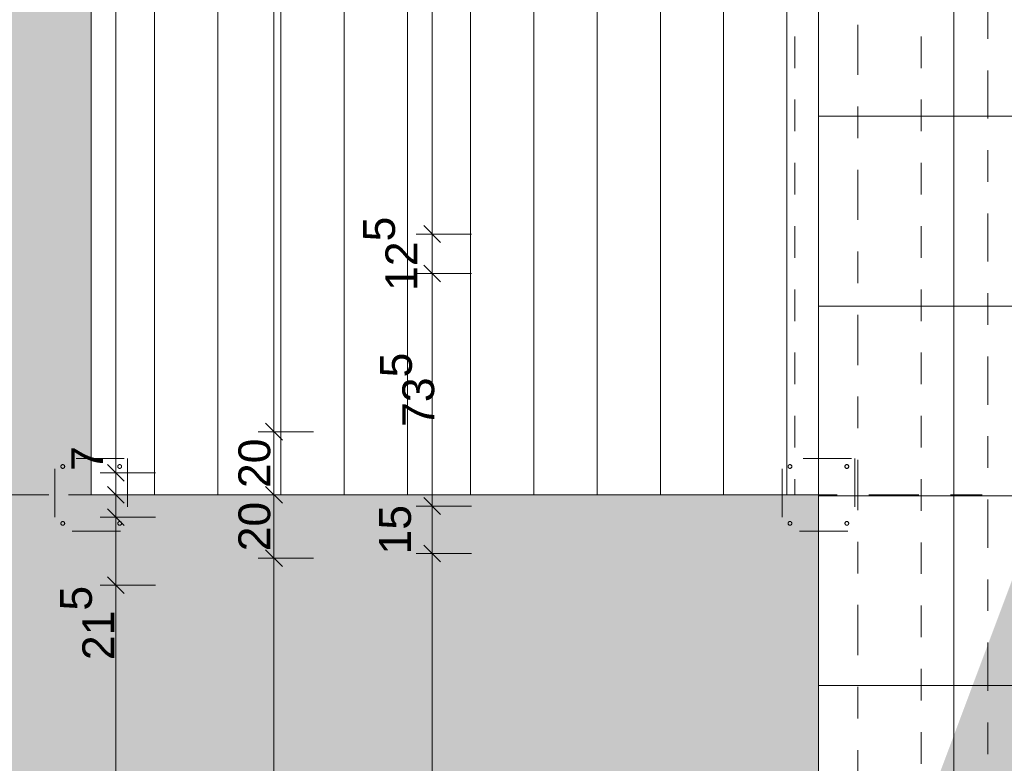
# Model space of a CAD drawing. Header units: metres. Extents: x -180 to 4, y -50 to 6.
# Tile 245 of 256: x -102.07 to -98.96, y -9.55 to -7.19. Entities that reach past the tile are written whole.
import ezdxf

# ---------------------------------------------------------------- set-up
doc = ezdxf.new("R2010")
doc.units = ezdxf.units.M
doc.header["$LTSCALE"] = 0.05
doc.header["$PDMODE"] = 1
doc.header["$PDSIZE"] = -2
for name, pattern in [('ISO-02 Strichlinie', [3.81, 3.048, -0.762]), ('ISO-10 Strichpunktlinie', [4.699, 3.048, -0.762, 0.127, -0.762]), ('Linienart-20', [2.116531, 1.058062, -1.058469]), ('Linienart-53', [5.291531, 3.175, -1.058062, 0.352704, -0.705764])]:
    doc.linetypes.add(name, pattern=pattern)
doc.layers.get('0').update_dxf_attribs({"lineweight": 25})
for name, color, linetype, lineweight, true_color in [('30 -35 Decken- 1 Konstruktion-Träger- Stahlbeton', 7, 'Continuous', 13, 0x33aa00), ('70 -72 Beschriftung- 1 Beschriftung allgemein', 7, 'Continuous', 9, 0xff6633), ('70 -72 Beschriftung- 7 Detailverweise Linie', 7, 'Continuous', 9, 0x00dd00), ('70 -76 Bemaßung- 2 Allgemein', 7, 'Continuous', 5, 0x6666cc)]:
    doc.layers.add(name, color=color, linetype=linetype, lineweight=lineweight, true_color=true_color)
for name, color, linetype, lineweight in [('60- 61 allgemeine Ausstattung- 4 Terrassen', 7, 'Continuous', 9), ('70 -71 Achsen- 1 Gebäudeachsen', 7, 'Linienart-53', 18), ('70 -72 Beschriftung-14 Schatten', 7, 'Continuous', 5), ('Keine', 7, 'Continuous', 9)]:
    doc.layers.add(name, color=color, linetype=linetype, lineweight=lineweight)
doc.styles.add('Arial', font='arial.ttf')
doc.dimstyles.new('k+k 1_50', dxfattribs={"dimtxt": 0.100689, "dimasz": 0.05302, "dimexe": 0.05, "dimexo": 0.15, "dimgap": 0.01, "dimtad": 1, "dimdec": 3, "dimtxsty": 'Arial', "dimblk": 'VW_SLASH', "dimblk1": 'VW_SLASH', "dimblk2": 'VW_SLASH', "dimcen": 0, "dimdle": 0.05, "dimadec": 3, "dimazin": 0, "dimtfac": 0.75, "dimtdec": 3, "dimtix": 1, "dimtmove": 0, "dimatfit": 0, "dimldrblk": 'VW_SLASH-1', "dimfxl": 0.125, "dimfxlon": 1, "dimfrac": 2, "dimtolj": 1, "dimarcsym": 0})

# ---------------------------------------------------------------- blocks, each defined once
blk = doc.blocks.new('Gruppe-4412')
at = {"layer": '30 -35 Decken- 1 Konstruktion-Träger- Stahlbeton', "color": 7, "linetype": 'Linienart-20', "lineweight": 13, "transparency": 33554687}
for p, q in [((-99.621, -0.647), (-99.621, -11.497)), ((-99.221, -0.647), (-99.221, -11.497))]:
    blk.add_line(p, q, dxfattribs=at)
at = {"layer": '30 -35 Decken- 1 Konstruktion-Träger- Stahlbeton', "color": 0, "flags": 1}
for tag in ['IFC_UUID', 'instanceID']:
    blk.add_attdef(tag, (-99.621, -11.497), '', height=0.00018, dxfattribs=at)
blk = doc.blocks.new('_03-OG3_Tragwerk (2D)')
at = {"layer": '30 -35 Decken- 1 Konstruktion-Träger- Stahlbeton'}
blk.add_blockref('Gruppe-4412', (0, 0), dxfattribs=at)
blk = doc.blocks.new('Gruppe-8875')
at = {"layer": 'Keine', "color": 7, "linetype": 'ISO-02 Strichlinie', "lineweight": 9, "transparency": 33554687, "flags": 128}
for points in [[(-99.431, -8.582), (-99.431, -8.812), (-99.661, -8.812), (-99.661, -8.582)], [(-99.636, -8.613), (-99.6366, -8.613), (-99.6372, -8.6129), (-99.6377, -8.6128), (-99.6383, -8.6126), (-99.6388, -8.6123), (-99.6393, -8.612), (-99.6398, -8.6117), (-99.6402, -8.6113), (-99.6406, -8.6108), (-99.641, -8.6104), (-99.6413, -8.6099), (-99.6415, -8.6093), (-99.6417, -8.6088), (-99.6419, -8.6082), (-99.642, -8.6076), (-99.642, -8.607), (-99.642, -8.6065), (-99.6419, -8.6059), (-99.6417, -8.6053), (-99.6415, -8.6047), (-99.6413, -8.6042), (-99.641, -8.6037), (-99.6406, -8.6032), (-99.6402, -8.6028), (-99.6398, -8.6024), (-99.6393, -8.6021), (-99.6388, -8.6018), (-99.6383, -8.6015), (-99.6377, -8.6013), (-99.6372, -8.6012), (-99.6366, -8.6011), (-99.636, -8.601), (-99.6354, -8.6011), (-99.6348, -8.6012), (-99.6343, -8.6013), (-99.6337, -8.6015), (-99.6332, -8.6018), (-99.6327, -8.6021), (-99.6322, -8.6024), (-99.6318, -8.6028), (-99.6314, -8.6032), (-99.631, -8.6037), (-99.6307, -8.6042), (-99.6305, -8.6047), (-99.6303, -8.6053), (-99.6301, -8.6059), (-99.63, -8.6065), (-99.63, -8.607), (-99.63, -8.6076), (-99.6301, -8.6082), (-99.6303, -8.6088), (-99.6305, -8.6093), (-99.6307, -8.6099), (-99.631, -8.6104), (-99.6314, -8.6108), (-99.6318, -8.6113), (-99.6322, -8.6117), (-99.6327, -8.612), (-99.6332, -8.6123), (-99.6337, -8.6126), (-99.6343, -8.6128), (-99.6348, -8.6129), (-99.6354, -8.613)], [(-99.456, -8.613), (-99.4566, -8.613), (-99.4572, -8.6129), (-99.4577, -8.6128), (-99.4583, -8.6126), (-99.4588, -8.6123), (-99.4593, -8.612), (-99.4598, -8.6117), (-99.4602, -8.6113), (-99.4606, -8.6108), (-99.461, -8.6104), (-99.4613, -8.6099), (-99.4615, -8.6093), (-99.4617, -8.6088), (-99.4619, -8.6082), (-99.462, -8.6076), (-99.462, -8.607), (-99.462, -8.6065), (-99.4619, -8.6059), (-99.4617, -8.6053), (-99.4615, -8.6047), (-99.4613, -8.6042), (-99.461, -8.6037), (-99.4606, -8.6032), (-99.4602, -8.6028), (-99.4598, -8.6024), (-99.4593, -8.6021), (-99.4588, -8.6018), (-99.4583, -8.6015), (-99.4577, -8.6013), (-99.4572, -8.6012), (-99.4566, -8.6011), (-99.456, -8.601), (-99.4554, -8.6011), (-99.4548, -8.6012), (-99.4543, -8.6013), (-99.4537, -8.6015), (-99.4532, -8.6018), (-99.4527, -8.6021), (-99.4522, -8.6024), (-99.4518, -8.6028), (-99.4514, -8.6032), (-99.451, -8.6037), (-99.4507, -8.6042), (-99.4505, -8.6047), (-99.4503, -8.6053), (-99.4501, -8.6059), (-99.45, -8.6065), (-99.45, -8.607), (-99.45, -8.6076), (-99.4501, -8.6082), (-99.4503, -8.6088), (-99.4505, -8.6093), (-99.4507, -8.6099), (-99.451, -8.6104), (-99.4514, -8.6108), (-99.4518, -8.6113), (-99.4522, -8.6117), (-99.4527, -8.612), (-99.4532, -8.6123), (-99.4537, -8.6126), (-99.4543, -8.6128), (-99.4548, -8.6129), (-99.4554, -8.613)], [(-99.636, -8.793), (-99.6366, -8.793), (-99.6372, -8.7929), (-99.6377, -8.7928), (-99.6383, -8.7926), (-99.6388, -8.7923), (-99.6393, -8.792), (-99.6398, -8.7917), (-99.6402, -8.7913), (-99.6406, -8.7908), (-99.641, -8.7904), (-99.6413, -8.7899), (-99.6415, -8.7893), (-99.6417, -8.7888), (-99.6419, -8.7882), (-99.642, -8.7876), (-99.642, -8.787), (-99.642, -8.7865), (-99.6419, -8.7859), (-99.6417, -8.7853), (-99.6415, -8.7847), (-99.6413, -8.7842), (-99.641, -8.7837), (-99.6406, -8.7832), (-99.6402, -8.7828), (-99.6398, -8.7824), (-99.6393, -8.7821), (-99.6388, -8.7818), (-99.6383, -8.7815), (-99.6377, -8.7813), (-99.6372, -8.7812), (-99.6366, -8.7811), (-99.636, -8.781), (-99.6354, -8.7811), (-99.6348, -8.7812), (-99.6343, -8.7813), (-99.6337, -8.7815), (-99.6332, -8.7818), (-99.6327, -8.7821), (-99.6322, -8.7824), (-99.6318, -8.7828), (-99.6314, -8.7832), (-99.631, -8.7837), (-99.6307, -8.7842), (-99.6305, -8.7847), (-99.6303, -8.7853), (-99.6301, -8.7859), (-99.63, -8.7865), (-99.63, -8.787), (-99.63, -8.7876), (-99.6301, -8.7882), (-99.6303, -8.7888), (-99.6305, -8.7893), (-99.6307, -8.7899), (-99.631, -8.7904), (-99.6314, -8.7908), (-99.6318, -8.7913), (-99.6322, -8.7917), (-99.6327, -8.792), (-99.6332, -8.7923), (-99.6337, -8.7926), (-99.6343, -8.7928), (-99.6348, -8.7929), (-99.6354, -8.793)], [(-99.456, -8.793), (-99.4566, -8.793), (-99.4572, -8.7929), (-99.4577, -8.7928), (-99.4583, -8.7926), (-99.4588, -8.7923), (-99.4593, -8.792), (-99.4598, -8.7917), (-99.4602, -8.7913), (-99.4606, -8.7908), (-99.461, -8.7904), (-99.4613, -8.7899), (-99.4615, -8.7893), (-99.4617, -8.7888), (-99.4619, -8.7882), (-99.462, -8.7876), (-99.462, -8.787), (-99.462, -8.7865), (-99.4619, -8.7859), (-99.4617, -8.7853), (-99.4615, -8.7847), (-99.4613, -8.7842), (-99.461, -8.7837), (-99.4606, -8.7832), (-99.4602, -8.7828), (-99.4598, -8.7824), (-99.4593, -8.7821), (-99.4588, -8.7818), (-99.4583, -8.7815), (-99.4577, -8.7813), (-99.4572, -8.7812), (-99.4566, -8.7811), (-99.456, -8.781), (-99.4554, -8.7811), (-99.4548, -8.7812), (-99.4543, -8.7813), (-99.4537, -8.7815), (-99.4532, -8.7818), (-99.4527, -8.7821), (-99.4522, -8.7824), (-99.4518, -8.7828), (-99.4514, -8.7832), (-99.451, -8.7837), (-99.4507, -8.7842), (-99.4505, -8.7847), (-99.4503, -8.7853), (-99.4501, -8.7859), (-99.45, -8.7865), (-99.45, -8.787), (-99.45, -8.7876), (-99.4501, -8.7882), (-99.4503, -8.7888), (-99.4505, -8.7893), (-99.4507, -8.7899), (-99.451, -8.7904), (-99.4514, -8.7908), (-99.4518, -8.7913), (-99.4522, -8.7917), (-99.4527, -8.792), (-99.4532, -8.7923), (-99.4537, -8.7926), (-99.4543, -8.7928), (-99.4548, -8.7929), (-99.4554, -8.793)]]:
    blk.add_lwpolyline(points, close=True, dxfattribs=at)
blk = doc.blocks.new('Gruppe-8876')
at = {"layer": 'Keine', "color": 7, "linetype": 'ISO-02 Strichlinie', "lineweight": 9, "transparency": 33554687, "flags": 128}
for points in [[(-101.731, -8.582), (-101.731, -8.812), (-101.961, -8.812), (-101.961, -8.582)], [(-101.936, -8.613), (-101.9366, -8.613), (-101.9372, -8.6129), (-101.9377, -8.6128), (-101.9383, -8.6126), (-101.9388, -8.6123), (-101.9393, -8.612), (-101.9398, -8.6117), (-101.9402, -8.6113), (-101.9406, -8.6108), (-101.941, -8.6104), (-101.9413, -8.6099), (-101.9415, -8.6093), (-101.9417, -8.6088), (-101.9419, -8.6082), (-101.942, -8.6076), (-101.942, -8.607), (-101.942, -8.6065), (-101.9419, -8.6059), (-101.9417, -8.6053), (-101.9415, -8.6047), (-101.9413, -8.6042), (-101.941, -8.6037), (-101.9406, -8.6032), (-101.9402, -8.6028), (-101.9398, -8.6024), (-101.9393, -8.6021), (-101.9388, -8.6018), (-101.9383, -8.6015), (-101.9377, -8.6013), (-101.9372, -8.6012), (-101.9366, -8.6011), (-101.936, -8.601), (-101.9354, -8.6011), (-101.9348, -8.6012), (-101.9343, -8.6013), (-101.9337, -8.6015), (-101.9332, -8.6018), (-101.9327, -8.6021), (-101.9322, -8.6024), (-101.9318, -8.6028), (-101.9314, -8.6032), (-101.931, -8.6037), (-101.9307, -8.6042), (-101.9305, -8.6047), (-101.9303, -8.6053), (-101.9301, -8.6059), (-101.93, -8.6065), (-101.93, -8.607), (-101.93, -8.6076), (-101.9301, -8.6082), (-101.9303, -8.6088), (-101.9305, -8.6093), (-101.9307, -8.6099), (-101.931, -8.6104), (-101.9314, -8.6108), (-101.9318, -8.6113), (-101.9322, -8.6117), (-101.9327, -8.612), (-101.9332, -8.6123), (-101.9337, -8.6126), (-101.9343, -8.6128), (-101.9348, -8.6129), (-101.9354, -8.613)], [(-101.756, -8.613), (-101.7566, -8.613), (-101.7572, -8.6129), (-101.7577, -8.6128), (-101.7583, -8.6126), (-101.7588, -8.6123), (-101.7593, -8.612), (-101.7598, -8.6117), (-101.7602, -8.6113), (-101.7606, -8.6108), (-101.761, -8.6104), (-101.7613, -8.6099), (-101.7615, -8.6093), (-101.7617, -8.6088), (-101.7619, -8.6082), (-101.762, -8.6076), (-101.762, -8.607), (-101.762, -8.6065), (-101.7619, -8.6059), (-101.7617, -8.6053), (-101.7615, -8.6047), (-101.7613, -8.6042), (-101.761, -8.6037), (-101.7606, -8.6032), (-101.7602, -8.6028), (-101.7598, -8.6024), (-101.7593, -8.6021), (-101.7588, -8.6018), (-101.7583, -8.6015), (-101.7577, -8.6013), (-101.7572, -8.6012), (-101.7566, -8.6011), (-101.756, -8.601), (-101.7554, -8.6011), (-101.7548, -8.6012), (-101.7543, -8.6013), (-101.7537, -8.6015), (-101.7532, -8.6018), (-101.7527, -8.6021), (-101.7522, -8.6024), (-101.7518, -8.6028), (-101.7514, -8.6032), (-101.751, -8.6037), (-101.7507, -8.6042), (-101.7505, -8.6047), (-101.7503, -8.6053), (-101.7501, -8.6059), (-101.75, -8.6065), (-101.75, -8.607), (-101.75, -8.6076), (-101.7501, -8.6082), (-101.7503, -8.6088), (-101.7505, -8.6093), (-101.7507, -8.6099), (-101.751, -8.6104), (-101.7514, -8.6108), (-101.7518, -8.6113), (-101.7522, -8.6117), (-101.7527, -8.612), (-101.7532, -8.6123), (-101.7537, -8.6126), (-101.7543, -8.6128), (-101.7548, -8.6129), (-101.7554, -8.613)], [(-101.936, -8.793), (-101.9366, -8.793), (-101.9372, -8.7929), (-101.9377, -8.7928), (-101.9383, -8.7926), (-101.9388, -8.7923), (-101.9393, -8.792), (-101.9398, -8.7917), (-101.9402, -8.7913), (-101.9406, -8.7908), (-101.941, -8.7904), (-101.9413, -8.7899), (-101.9415, -8.7893), (-101.9417, -8.7888), (-101.9419, -8.7882), (-101.942, -8.7876), (-101.942, -8.787), (-101.942, -8.7865), (-101.9419, -8.7859), (-101.9417, -8.7853), (-101.9415, -8.7847), (-101.9413, -8.7842), (-101.941, -8.7837), (-101.9406, -8.7832), (-101.9402, -8.7828), (-101.9398, -8.7824), (-101.9393, -8.7821), (-101.9388, -8.7818), (-101.9383, -8.7815), (-101.9377, -8.7813), (-101.9372, -8.7812), (-101.9366, -8.7811), (-101.936, -8.781), (-101.9354, -8.7811), (-101.9348, -8.7812), (-101.9343, -8.7813), (-101.9337, -8.7815), (-101.9332, -8.7818), (-101.9327, -8.7821), (-101.9322, -8.7824), (-101.9318, -8.7828), (-101.9314, -8.7832), (-101.931, -8.7837), (-101.9307, -8.7842), (-101.9305, -8.7847), (-101.9303, -8.7853), (-101.9301, -8.7859), (-101.93, -8.7865), (-101.93, -8.787), (-101.93, -8.7876), (-101.9301, -8.7882), (-101.9303, -8.7888), (-101.9305, -8.7893), (-101.9307, -8.7899), (-101.931, -8.7904), (-101.9314, -8.7908), (-101.9318, -8.7913), (-101.9322, -8.7917), (-101.9327, -8.792), (-101.9332, -8.7923), (-101.9337, -8.7926), (-101.9343, -8.7928), (-101.9348, -8.7929), (-101.9354, -8.793)], [(-101.756, -8.793), (-101.7566, -8.793), (-101.7572, -8.7929), (-101.7577, -8.7928), (-101.7583, -8.7926), (-101.7588, -8.7923), (-101.7593, -8.792), (-101.7598, -8.7917), (-101.7602, -8.7913), (-101.7606, -8.7908), (-101.761, -8.7904), (-101.7613, -8.7899), (-101.7615, -8.7893), (-101.7617, -8.7888), (-101.7619, -8.7882), (-101.762, -8.7876), (-101.762, -8.787), (-101.762, -8.7865), (-101.7619, -8.7859), (-101.7617, -8.7853), (-101.7615, -8.7847), (-101.7613, -8.7842), (-101.761, -8.7837), (-101.7606, -8.7832), (-101.7602, -8.7828), (-101.7598, -8.7824), (-101.7593, -8.7821), (-101.7588, -8.7818), (-101.7583, -8.7815), (-101.7577, -8.7813), (-101.7572, -8.7812), (-101.7566, -8.7811), (-101.756, -8.781), (-101.7554, -8.7811), (-101.7548, -8.7812), (-101.7543, -8.7813), (-101.7537, -8.7815), (-101.7532, -8.7818), (-101.7527, -8.7821), (-101.7522, -8.7824), (-101.7518, -8.7828), (-101.7514, -8.7832), (-101.751, -8.7837), (-101.7507, -8.7842), (-101.7505, -8.7847), (-101.7503, -8.7853), (-101.7501, -8.7859), (-101.75, -8.7865), (-101.75, -8.787), (-101.75, -8.7876), (-101.7501, -8.7882), (-101.7503, -8.7888), (-101.7505, -8.7893), (-101.7507, -8.7899), (-101.751, -8.7904), (-101.7514, -8.7908), (-101.7518, -8.7913), (-101.7522, -8.7917), (-101.7527, -8.792), (-101.7532, -8.7923), (-101.7537, -8.7926), (-101.7543, -8.7928), (-101.7548, -8.7929), (-101.7554, -8.793)]]:
    blk.add_lwpolyline(points, close=True, dxfattribs=at)
blk = doc.blocks.new('Gruppe-8878')
at = {"color": 255, "linetype": 'ISO-02 Strichlinie', "lineweight": 5, "transparency": 33554483}
blk.add_wipeout([(-99.35099996, -11.10004198), (-99.35099996, -11.27704198), (-99.84099996, -11.27704198), (-99.84099996, -11.76704198), (-100.01799996, -11.76704198), (-100.01799996, -12.11704198), (-107.02059596, -12.11704198), (-107.02059596, -11.89704198), (-106.82099996, -11.89704198), (-106.82099996, -11.49704198), (-107.02059596, -11.49704198), (-107.02059596, -0.94704198), (-99.54599996, -0.94704198), (-99.54599996, -2.69704198), (-101.84599996, -2.69704198), (-101.84599996, -8.69704198), (-99.54599996, -8.69704198), (-99.54599996, -11.10004198)], dxfattribs=at).dxf.layer = '60- 61 allgemeine Ausstattung- 4 Terrassen'
at = {"layer": '60- 61 allgemeine Ausstattung- 4 Terrassen', "linetype": 'Continuous', "lineweight": 9, "transparency": 33554483}
h = blk.add_hatch(dxfattribs=at)
h.set_pattern_fill('Sand 1 sehr fein SRF', style=0, pattern_type=2)
h.set_pattern_definition([(-22, (-129.5485, -6.532042), (-0.018555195, 0.04226461), [0.000625, -0.061875]), (14, (-129.540251, -6.554718), (-0.037110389, -0.027832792), [0.000625, -0.030625]), (-3.77456, (-129.599014, -6.56915), (-0.01958604, 0.06597403), [0.00028186, -0.09367194]), (-68, (-129.42892, -6.50524), (0.1926424, 0.04408), [0.00028125, -0.09346875]), (96, (-129.562934, -6.596983), (-0.036105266, -0.06319548), [0.0005625, -0.0931875]), (132, (-129.5351, -6.57328), (0.040202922, 0.004123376), [0.0003125, -0.0621875]), (-17, (-129.567055, -6.55678), (0.0930531, 0.02892868), [0.000625, -0.061875]), (-145, (-129.5619, -6.551625), (0.06266964, -0.04009224), [0.000625, -0.061875]), (-137, (-129.57633, -6.548533), (0.0494443, -0.02123569), [0.000625, -0.061875])])
h.paths.add_polyline_path([(-99.84099996, -11.27704198), (-99.35099996, -11.27704198), (-99.35099996, -11.10004198), (-99.54599996, -11.10004198), (-99.54599996, -8.69704198), (-101.84599996, -8.69704198), (-101.84599996, -2.69704198), (-99.54599996, -2.69704198), (-99.54599996, -0.94704198), (-159.62399996, -0.94704198), (-159.62399996, -2.69704198), (-155.87399996, -2.69704198), (-155.87399996, -8.69704198), (-159.62399996, -8.69704198), (-159.62399996, -11.62704198), (-159.80099996, -11.62704198), (-159.80099996, -12.11704198), (-100.01799996, -12.11704198), (-100.01799996, -11.76704198), (-99.84099996, -11.76704198)])
h.paths.add_polyline_path([(-152.82099996, -11.49704198), (-152.42099996, -11.49704198), (-152.42099996, -11.89704198), (-152.82099996, -11.89704198)])
h.paths.add_polyline_path([(-107.22099996, -11.49704198), (-106.82099996, -11.49704198), (-106.82099996, -11.89704198), (-107.22099996, -11.89704198)])
h.paths.add_polyline_path([(-114.82099996, -11.49704198), (-114.42099996, -11.49704198), (-114.42099996, -11.89704198), (-114.82099996, -11.89704198)])
h.paths.add_polyline_path([(-122.42099996, -11.49704198), (-122.02099996, -11.49704198), (-122.02099996, -11.89704198), (-122.42099996, -11.89704198)])
h.paths.add_polyline_path([(-130.02099996, -11.49704198), (-129.62099996, -11.49704198), (-129.62099996, -11.89704198), (-130.02099996, -11.89704198)])
h.paths.add_polyline_path([(-137.62099996, -11.49704198), (-137.22099996, -11.49704198), (-137.22099996, -11.89704198), (-137.62099996, -11.89704198)])
h.paths.add_polyline_path([(-145.22099996, -11.49704198), (-144.82099996, -11.49704198), (-144.82099996, -11.89704198), (-145.22099996, -11.89704198)])
at = {"layer": '60- 61 allgemeine Ausstattung- 4 Terrassen', "linetype": 'Continuous', "lineweight": 9, "transparency": 33554534}
h = blk.add_hatch(dxfattribs=at)
h.set_pattern_fill('Platte 60_60 SRF-1', style=0, pattern_type=2)
h.set_pattern_definition([(90, (-83.5178, -11.10004), (-0.6, 7e-17), []), (0, (-83.5178, -11.10004), (0, 0.6), [])])
h.paths.add_polyline_path([(-83.51799996, -8.69594214), (-88.91799996, -8.69756841), (-88.91713959, -2.69756841), (-83.51799996, -2.69756841), (-83.51799996, -0.94704198), (-99.54599996, -0.94704198), (-99.54599996, -11.10004198), (-83.51799996, -11.10004198)])
at = {"layer": '60- 61 allgemeine Ausstattung- 4 Terrassen', "linetype": 'Continuous', "lineweight": 9, "transparency": 33554495}
h = blk.add_hatch(dxfattribs=at)
h.set_pattern_fill('Dämmstoff v 2mm SRF', style=0, pattern_type=2)
h.set_pattern_definition([(90, (-101.846, -2.69704), (0.2, 0), [])])
h.paths.add_polyline_path([(-101.84599996, -2.69704198), (-99.54599996, -2.69704198), (-99.54599996, -8.69704198), (-101.84599996, -8.69704198)])
at = {"layer": '60- 61 allgemeine Ausstattung- 4 Terrassen', "color": 252, "linetype": 'Continuous', "lineweight": 9, "true_color": 0x888888, "transparency": 33554687, "flags": 128}
blk.add_lwpolyline([(-83.51799996, -8.69594214), (-88.91799996, -8.69756841), (-88.91713959, -2.69756841), (-83.51799996, -2.69756841), (-83.51799996, -0.94704198), (-99.54599996, -0.94704198), (-99.54599996, -11.10004198), (-83.51799996, -11.10004198)], close=True, dxfattribs=at)
at = {"layer": '60- 61 allgemeine Ausstattung- 4 Terrassen', "color": 252, "linetype": 'Continuous', "true_color": 0x888888, "flags": 128}
blk.add_lwpolyline([(-101.84599996, -2.69704198), (-99.54599996, -2.69704198), (-99.54599996, -8.69704198), (-101.84599996, -8.69704198)], close=True, dxfattribs=at)
at = {"layer": '70 -72 Beschriftung- 1 Beschriftung allgemein', "color": 7}
for name in ['Gruppe-8876', 'Gruppe-8875']:
    blk.add_blockref(name, (0, 0), dxfattribs=at)
blk = doc.blocks.new('_OG3_2D (2D)')
at = {"layer": '70 -72 Beschriftung-14 Schatten', "linetype": 'Continuous', "lineweight": 0}
blk.add_hatch(color=7, dxfattribs=at).paths.add_polyline_path([(-83.5179853, -8.72283216), (-98.84209428, -8.72283216), (-99.80012691, -11.27804198), (-99.35099996, -11.27804198), (-99.35099996, -11.10004198), (-83.5179853, -11.10004198)])
at = {"layer": '70 -72 Beschriftung- 1 Beschriftung allgemein', "color": 7}
blk.add_blockref('Gruppe-8878', (0, 0), dxfattribs=at)
blk = doc.blocks.new('VW_SLASH')
at = {"color": 0, "linetype": 'ByBlock', "lineweight": -2, "transparency": 16777216}
blk.add_line((0.943, 0), (-1, 0), dxfattribs=at)
at = {"color": 0, "lineweight": 20, "transparency": 16777216, "flags": 128}
blk.add_lwpolyline([(0.5, 0.5), (-0.5, -0.5)], dxfattribs=at)
blk = doc.blocks.new('*D9791')
at = {"layer": '70 -76 Bemaßung- 2 Allgemein', "color": 0, "lineweight": -2}
for p, q in [((-100.643, -0.647), (-100.818, -0.647)), ((-100.768, -7.819), (-100.768, -0.7001)), ((-100.643, -7.872), (-100.818, -7.872))]:
    blk.add_line(p, q, dxfattribs=at)
at = {"layer": 'Defpoints', "color": 0}
for p in [(-100.768, -0.647), (-82.696, -0.647), (-82.721, -7.872)]:
    blk.add_point(p, dxfattribs=at)
at = {"layer": '70 -76 Bemaßung- 2 Allgemein', "color": 0, "lineweight": -2, "xscale": 0.05302001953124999, "yscale": 0.05302001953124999, "zscale": 0.05302001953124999}
for p, rotation in [((-100.768, -0.647), 90), ((-100.768, -7.872), 270)]:
    blk.add_blockref('VW_SLASH', p, dxfattribs=dict(at, rotation=rotation))
at = {"layer": '70 -76 Bemaßung- 2 Allgemein', "color": 0, "insert": (-100.8552, -4.2595), "char_height": 0.100689, "attachment_point": 5, "rotation": 90, "style": 'Arial'}
blk.add_mtext('\\A1;7,22\\S5^ ;', dxfattribs=at)
blk = doc.blocks.new('VW_SLASH-1')
at = {"color": 0, "linetype": 'ByBlock', "lineweight": -2, "transparency": 16777216}
blk.add_line((0.943, 0), (-1, 0), dxfattribs=at)
at = {"color": 0, "lineweight": 5, "transparency": 16777216, "flags": 128}
blk.add_lwpolyline([(0.5, 0.5), (-0.5, -0.5)], dxfattribs=at)
blk = doc.blocks.new('*D9792')
at = {"layer": '70 -76 Bemaßung- 2 Allgemein', "color": 0, "lineweight": -2}
for p, q in [((-100.768, -7.819), (-100.768, -7.766)), ((-100.643, -7.872), (-100.818, -7.872)), ((-100.768, -7.997), (-100.768, -7.872)), ((-100.643, -7.997), (-100.818, -7.997)), ((-100.768, -8.0501), (-100.768, -8.1031))]:
    blk.add_line(p, q, dxfattribs=at)
at = {"layer": 'Defpoints', "color": 0}
for p in [(-100.768, -7.872), (-82.721, -7.872), (-82.721, -7.997)]:
    blk.add_point(p, dxfattribs=at)
at = {"layer": '70 -76 Bemaßung- 2 Allgemein', "color": 0, "lineweight": -2, "xscale": 0.05302001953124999, "yscale": 0.05302001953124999, "zscale": 0.05302001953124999}
for p, rotation in [((-100.768, -7.872), 270), ((-100.768, -7.997), 90)]:
    blk.add_blockref('VW_SLASH', p, dxfattribs=dict(at, rotation=rotation))
at = {"layer": '70 -76 Bemaßung- 2 Allgemein', "color": 0, "insert": (-100.9003, -7.9345), "char_height": 0.100689, "attachment_point": 5, "rotation": 90, "style": 'Arial'}
blk.add_mtext('\\A1;12\\S5^ ;', dxfattribs=at)
blk = doc.blocks.new('*D9793')
at = {"layer": '70 -76 Bemaßung- 2 Allgemein', "color": 0, "lineweight": -2}
for p, q in [((-100.643, -7.997), (-100.818, -7.997)), ((-100.768, -8.679), (-100.768, -8.0501)), ((-100.643, -8.732), (-100.818, -8.732))]:
    blk.add_line(p, q, dxfattribs=at)
at = {"layer": 'Defpoints', "color": 0}
for p in [(-100.768, -7.997), (-82.721, -7.997), (-82.721, -8.732)]:
    blk.add_point(p, dxfattribs=at)
at = {"layer": '70 -76 Bemaßung- 2 Allgemein', "color": 0, "lineweight": -2, "xscale": 0.05302001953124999, "yscale": 0.05302001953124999, "zscale": 0.05302001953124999}
for p, rotation in [((-100.768, -7.997), 90.00000000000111), ((-100.768, -8.732), 270.0000000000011)]:
    blk.add_blockref('VW_SLASH', p, dxfattribs=dict(at, rotation=rotation))
at = {"layer": '70 -76 Bemaßung- 2 Allgemein', "color": 0, "insert": (-100.8461, -8.3645), "char_height": 0.100689, "attachment_point": 5, "rotation": 90, "style": 'Arial'}
blk.add_mtext('\\A1;73\\S5^ ;', dxfattribs=at)
blk = doc.blocks.new('*D9794')
at = {"layer": '70 -76 Bemaßung- 2 Allgemein', "color": 0, "lineweight": -2}
for p, q in [((-100.768, -8.679), (-100.768, -8.626)), ((-100.643, -8.732), (-100.818, -8.732)), ((-100.768, -8.882), (-100.768, -8.732)), ((-100.643, -8.882), (-100.818, -8.882)), ((-100.768, -8.9351), (-100.768, -8.9881))]:
    blk.add_line(p, q, dxfattribs=at)
at = {"layer": 'Defpoints', "color": 0}
for p in [(-100.768, -8.732), (-82.721, -8.732), (-82.721, -8.882)]:
    blk.add_point(p, dxfattribs=at)
at = {"layer": '70 -76 Bemaßung- 2 Allgemein', "color": 0, "lineweight": -2, "xscale": 0.05302001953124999, "yscale": 0.05302001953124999, "zscale": 0.05302001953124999}
for p, rotation in [((-100.768, -8.732), 270), ((-100.768, -8.882), 90)]:
    blk.add_blockref('VW_SLASH', p, dxfattribs=dict(at, rotation=rotation))
at = {"layer": '70 -76 Bemaßung- 2 Allgemein', "color": 0, "insert": (-100.8844, -8.807), "char_height": 0.10069, "attachment_point": 5, "rotation": 90, "style": 'Arial'}
blk.add_mtext('\\A1;15', dxfattribs=at)
blk = doc.blocks.new('*D9795')
at = {"layer": '70 -76 Bemaßung- 2 Allgemein', "color": 0, "lineweight": -2}
for p, q in [((-100.643, -8.882), (-100.818, -8.882)), ((-100.768, -11.047), (-100.768, -8.9351)), ((-100.643, -11.1), (-100.818, -11.1))]:
    blk.add_line(p, q, dxfattribs=at)
at = {"layer": 'Defpoints', "color": 0}
for p in [(-100.768, -8.882), (-82.721, -8.882), (-99.381, -11.1)]:
    blk.add_point(p, dxfattribs=at)
at = {"layer": '70 -76 Bemaßung- 2 Allgemein', "color": 0, "lineweight": -2, "xscale": 0.05302001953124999, "yscale": 0.05302001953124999, "zscale": 0.05302001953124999}
for p, rotation in [((-100.768, -8.882), 90), ((-100.768, -11.1), 270)]:
    blk.add_blockref('VW_SLASH', p, dxfattribs=dict(at, rotation=rotation))
at = {"layer": '70 -76 Bemaßung- 2 Allgemein', "color": 0, "insert": (-100.8561, -9.991), "char_height": 0.100689, "attachment_point": 5, "rotation": 90, "style": 'Arial'}
blk.add_mtext('\\A1;2,21\\S8^ ;', dxfattribs=at)
blk = doc.blocks.new('*D11548')
at = {"layer": '70 -76 Bemaßung- 2 Allgemein', "color": 0, "lineweight": -2}
for p, q in [((-101.643, -0.517), (-101.818, -0.517)), ((-101.768, -8.574), (-101.768, -0.5701)), ((-101.643, -8.627), (-101.818, -8.627))]:
    blk.add_line(p, q, dxfattribs=at)
at = {"layer": 'Defpoints', "color": 0}
for p in [(-101.768, -0.517), (-83.518, -0.517), (-83.518, -8.627)]:
    blk.add_point(p, dxfattribs=at)
at = {"layer": '70 -76 Bemaßung- 2 Allgemein', "color": 0, "lineweight": -2, "xscale": 0.05302001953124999, "yscale": 0.05302001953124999, "zscale": 0.05302001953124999}
for p, rotation in [((-101.768, -0.517), 90), ((-101.768, -8.627), 270)]:
    blk.add_blockref('VW_SLASH', p, dxfattribs=dict(at, rotation=rotation))
at = {"layer": '70 -76 Bemaßung- 2 Allgemein', "color": 0, "insert": (-101.8385, -4.572), "char_height": 0.10069, "attachment_point": 5, "rotation": 90, "style": 'Arial'}
blk.add_mtext('\\A1;8,11', dxfattribs=at)
blk = doc.blocks.new('*D11549')
at = {"layer": '70 -76 Bemaßung- 2 Allgemein', "color": 0, "lineweight": -2}
for p, q in [((-101.768, -8.574), (-101.768, -8.521)), ((-101.643, -8.627), (-101.818, -8.627)), ((-101.768, -8.697), (-101.768, -8.627)), ((-101.618, -8.697), (-101.718, -8.697)), ((-101.768, -8.7501), (-101.768, -8.8031))]:
    blk.add_line(p, q, dxfattribs=at)
at = {"layer": 'Defpoints', "color": 0}
for p in [(-101.768, -8.627), (-83.518, -8.627), (-101.768, -8.697)]:
    blk.add_point(p, dxfattribs=at)
at = {"layer": '70 -76 Bemaßung- 2 Allgemein', "color": 0, "lineweight": -2, "xscale": 0.05302001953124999, "yscale": 0.05302001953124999, "zscale": 0.05302001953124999}
for p, rotation in [((-101.768, -8.627), 270), ((-101.768, -8.697), 90)]:
    blk.add_blockref('VW_SLASH', p, dxfattribs=dict(at, rotation=rotation))
at = {"layer": '70 -76 Bemaßung- 2 Allgemein', "color": 0, "insert": (-101.859, -8.582), "char_height": 0.10069, "attachment_point": 5, "rotation": 90, "style": 'Arial'}
blk.add_mtext('\\A1;7', dxfattribs=at)
blk = doc.blocks.new('*D11550')
at = {"layer": '70 -76 Bemaßung- 2 Allgemein', "color": 0, "lineweight": -2}
for p, q in [((-101.768, -8.644), (-101.768, -8.591)), ((-101.918, -8.697), (-101.818, -8.697)), ((-101.768, -8.767), (-101.768, -8.697)), ((-101.643, -8.767), (-101.818, -8.767)), ((-101.768, -8.8201), (-101.768, -8.8731))]:
    blk.add_line(p, q, dxfattribs=at)
at = {"layer": 'Defpoints', "color": 0}
for p in [(-101.768, -8.697), (-101.768, -8.697), (-83.518, -8.767)]:
    blk.add_point(p, dxfattribs=at)
at = {"layer": '70 -76 Bemaßung- 2 Allgemein', "color": 0, "lineweight": -2, "xscale": 0.05302001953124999, "yscale": 0.05302001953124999, "zscale": 0.05302001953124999}
for p, rotation in [((-101.768, -8.697), 270), ((-101.768, -8.767), 90)]:
    blk.add_blockref('VW_SLASH', p, dxfattribs=dict(at, rotation=rotation))
at = {"layer": '70 -76 Bemaßung- 2 Allgemein', "color": 0, "insert": (-101.768, -26.9905), "char_height": 0.10069, "attachment_point": 5, "rotation": 90, "style": 'Arial'}
blk.add_mtext('\\A1;7', dxfattribs=at)
blk = doc.blocks.new('*D11551')
at = {"layer": '70 -76 Bemaßung- 2 Allgemein', "color": 0, "lineweight": -2}
for p, q in [((-101.768, -8.714), (-101.768, -8.661)), ((-101.643, -8.767), (-101.818, -8.767)), ((-101.768, -8.982), (-101.768, -8.767)), ((-101.643, -8.982), (-101.818, -8.982)), ((-101.768, -9.0351), (-101.768, -9.0881))]:
    blk.add_line(p, q, dxfattribs=at)
at = {"layer": 'Defpoints', "color": 0}
for p in [(-101.768, -8.767), (-83.518, -8.767), (-82.871, -8.982)]:
    blk.add_point(p, dxfattribs=at)
at = {"layer": '70 -76 Bemaßung- 2 Allgemein', "color": 0, "lineweight": -2, "xscale": 0.05302001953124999, "yscale": 0.05302001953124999, "zscale": 0.05302001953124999}
for p, rotation in [((-101.768, -8.767), 270), ((-101.768, -8.982), 90)]:
    blk.add_blockref('VW_SLASH', p, dxfattribs=dict(at, rotation=rotation))
at = {"layer": '70 -76 Bemaßung- 2 Allgemein', "color": 0, "insert": (-101.859, -9.102), "char_height": 0.100689, "attachment_point": 5, "rotation": 90, "style": 'Arial'}
blk.add_mtext('\\A1;21\\S5^ ;', dxfattribs=at)
blk = doc.blocks.new('*D11552')
at = {"layer": '70 -76 Bemaßung- 2 Allgemein', "color": 0, "lineweight": -2}
for p, q in [((-101.643, -8.982), (-101.818, -8.982)), ((-101.768, -11.047), (-101.768, -9.0351)), ((-101.643, -11.1), (-101.818, -11.1))]:
    blk.add_line(p, q, dxfattribs=at)
at = {"layer": 'Defpoints', "color": 0}
for p in [(-101.768, -8.982), (-82.871, -8.982), (-99.371, -11.1)]:
    blk.add_point(p, dxfattribs=at)
at = {"layer": '70 -76 Bemaßung- 2 Allgemein', "color": 0, "lineweight": -2, "xscale": 0.05302001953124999, "yscale": 0.05302001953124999, "zscale": 0.05302001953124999}
for p, rotation in [((-101.768, -8.982), 90), ((-101.768, -11.1), 270)]:
    blk.add_blockref('VW_SLASH', p, dxfattribs=dict(at, rotation=rotation))
at = {"layer": '70 -76 Bemaßung- 2 Allgemein', "color": 0, "insert": (-101.8561, -10.041), "char_height": 0.100689, "attachment_point": 5, "rotation": 90, "style": 'Arial'}
blk.add_mtext('\\A1;2,11\\S8^ ;', dxfattribs=at)
blk = doc.blocks.new('*D11571')
at = {"layer": '70 -76 Bemaßung- 2 Allgemein', "color": 0, "lineweight": -2}
for p, q in [((-101.143, -0.647), (-101.318, -0.647)), ((-101.268, -8.444), (-101.268, -0.7001)), ((-101.143, -8.497), (-101.318, -8.497))]:
    blk.add_line(p, q, dxfattribs=at)
at = {"layer": 'Defpoints', "color": 0}
for p in [(-101.268, -0.647), (-82.721, -0.647), (-82.721, -8.497)]:
    blk.add_point(p, dxfattribs=at)
at = {"layer": '70 -76 Bemaßung- 2 Allgemein', "color": 0, "lineweight": -2, "xscale": 0.05302001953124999, "yscale": 0.05302001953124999, "zscale": 0.05302001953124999}
for p, rotation in [((-101.268, -0.647), 89.9999999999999), ((-101.268, -8.497), 269.9999999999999)]:
    blk.add_blockref('VW_SLASH', p, dxfattribs=dict(at, rotation=rotation))
at = {"layer": '70 -76 Bemaßung- 2 Allgemein', "color": 0, "insert": (-101.3385, -4.572), "char_height": 0.10069, "attachment_point": 5, "rotation": 90, "style": 'Arial'}
blk.add_mtext('\\A1;7,85', dxfattribs=at)
blk = doc.blocks.new('*D11572')
at = {"layer": '70 -76 Bemaßung- 2 Allgemein', "color": 0, "lineweight": -2}
for p, q in [((-101.143, -8.497), (-101.318, -8.497)), ((-101.268, -8.644), (-101.268, -8.5501)), ((-101.118, -8.697), (-101.218, -8.697))]:
    blk.add_line(p, q, dxfattribs=at)
at = {"layer": 'Defpoints', "color": 0}
for p in [(-101.268, -8.497), (-82.721, -8.497), (-101.268, -8.697)]:
    blk.add_point(p, dxfattribs=at)
at = {"layer": '70 -76 Bemaßung- 2 Allgemein', "color": 0, "lineweight": -2, "xscale": 0.05302001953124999, "yscale": 0.05302001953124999, "zscale": 0.05302001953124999}
for p, rotation in [((-101.268, -8.497), 90), ((-101.268, -8.697), 270)]:
    blk.add_blockref('VW_SLASH', p, dxfattribs=dict(at, rotation=rotation))
at = {"layer": '70 -76 Bemaßung- 2 Allgemein', "color": 0, "insert": (-101.3294, -8.597), "char_height": 0.10069, "attachment_point": 5, "rotation": 90, "style": 'Arial'}
blk.add_mtext('\\A1;20', dxfattribs=at)
blk = doc.blocks.new('*D11573')
at = {"layer": '70 -76 Bemaßung- 2 Allgemein', "color": 0, "lineweight": -2}
for p, q in [((-101.418, -8.697), (-101.318, -8.697)), ((-101.268, -8.844), (-101.268, -8.7501)), ((-101.143, -8.897), (-101.318, -8.897))]:
    blk.add_line(p, q, dxfattribs=at)
at = {"layer": 'Defpoints', "color": 0}
for p in [(-101.268, -8.697), (-101.268, -8.697), (-82.721, -8.897)]:
    blk.add_point(p, dxfattribs=at)
at = {"layer": '70 -76 Bemaßung- 2 Allgemein', "color": 0, "lineweight": -2, "xscale": 0.05302001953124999, "yscale": 0.05302001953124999, "zscale": 0.05302001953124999}
for p, rotation in [((-101.268, -8.697), 90), ((-101.268, -8.897), 270)]:
    blk.add_blockref('VW_SLASH', p, dxfattribs=dict(at, rotation=rotation))
at = {"layer": '70 -76 Bemaßung- 2 Allgemein', "color": 0, "insert": (-101.3294, -8.797), "char_height": 0.10069, "attachment_point": 5, "rotation": 90, "style": 'Arial'}
blk.add_mtext('\\A1;20', dxfattribs=at)
blk = doc.blocks.new('*D11574')
at = {"layer": '70 -76 Bemaßung- 2 Allgemein', "color": 0, "lineweight": -2}
for p, q in [((-101.143, -8.897), (-101.318, -8.897)), ((-101.268, -11.444), (-101.268, -8.9501)), ((-101.143, -11.497), (-101.318, -11.497))]:
    blk.add_line(p, q, dxfattribs=at)
at = {"layer": 'Defpoints', "color": 0}
for p in [(-101.268, -8.897), (-82.721, -8.897), (-99.221, -11.497)]:
    blk.add_point(p, dxfattribs=at)
at = {"layer": '70 -76 Bemaßung- 2 Allgemein', "color": 0, "lineweight": -2, "xscale": 0.05302001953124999, "yscale": 0.05302001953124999, "zscale": 0.05302001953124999}
for p, rotation in [((-101.268, -8.897), 90), ((-101.268, -11.497), 270)]:
    blk.add_blockref('VW_SLASH', p, dxfattribs=dict(at, rotation=rotation))
at = {"layer": '70 -76 Bemaßung- 2 Allgemein', "color": 0, "insert": (-101.3385, -10.197), "char_height": 0.10069, "attachment_point": 5, "rotation": 90, "style": 'Arial'}
blk.add_mtext('\\A1;2,60', dxfattribs=at)
blk = doc.blocks.new('_Achsen (3D)')
at = {"layer": '70 -71 Achsen- 1 Gebäudeachsen', "transparency": 33554687}
for p, q in [((-99.421, 3.8), (-99.421, -46.172)), ((-179.668, -8.697), (3.826, -8.697))]:
    blk.add_line(p, q, dxfattribs=at)
blk = doc.blocks.new('Gruppe-9035')
at = {"layer": '70 -76 Bemaßung- 2 Allgemein'}
for base, p1, p2, text, picture, middle in [((-100.768, -0.647), (-82.721, -7.872), (-82.696, -0.647), '7,22\\S5^ ;', '*D9791', (-100.8552, -4.2595)), ((-100.768, -8.882), (-99.381, -11.1), (-82.721, -8.882), '2,21\\S8^ ;', '*D9795', (-100.8561, -9.991))]:
    dim = blk.add_linear_dim(base=base, p1=p1, p2=p2, angle=270, text=text, dimstyle='k+k 1_50', override={"dimtxt": 0.100689, "dimgap": 0.01, "dimpost": '<>', "dimtxsty": 'Arial', "dimtmove": 2}, dxfattribs=at)
    dim.commit()
    dim.dimension.update_dxf_attribs({"geometry": picture, "text_midpoint": middle})
for p1, p2, text, override, picture, middle in [((-82.721, -7.997), (-82.721, -7.872), '12\\S5^ ;', {"dimtxt": 0.100689, "dimgap": 0.01, "dimpost": '<>', "dimtxsty": 'Arial', "dimtix": 0, "dimtmove": 2}, '*D9792', (-100.9003, -7.9345)), ((-82.721, -8.732), (-82.721, -7.997), '73\\S5^ ;', {"dimtxt": 0.100689, "dimgap": 0.01, "dimpost": '<>', "dimtxsty": 'Arial', "dimtmove": 2}, '*D9793', (-100.8461, -8.3645)), ((-82.721, -8.882), (-82.721, -8.732), '15', {"dimtxt": 0.100689, "dimgap": 0.01, "dimpost": '<>', "dimtxsty": 'Arial', "dimtix": 0, "dimtmove": 2}, '*D9794', (-100.8844, -8.807))]:
    dim = blk.add_aligned_dim(p1=p1, p2=p2, distance=18.047, text=text, dimstyle='k+k 1_50', override=override, dxfattribs=at)
    dim.commit()
    dim.dimension.update_dxf_attribs({"geometry": picture, "text_midpoint": middle})
blk = doc.blocks.new('Gruppe-9735')
at = {"layer": '70 -76 Bemaßung- 2 Allgemein'}
dim = blk.add_aligned_dim(p1=(-83.51799996, -8.62704198), p2=(-83.51799996, -0.51704198), distance=18.25, text='8,11', dimstyle='k+k 1_50', override={"dimtxt": 0.100689, "dimgap": 0.01, "dimdec": 8, "dimpost": '<>', "dimtxsty": 'Arial', "dimtmove": 2}, dxfattribs=at)
dim.commit()
dim.dimension.update_dxf_attribs({"geometry": '*D11548', "text_midpoint": (-101.8384635, -4.57204198)})
for base, p1, p2, text, picture, middle in [((-101.76799996, -8.62704198), (-101.76799996, -8.69704198), (-83.51799996, -8.62704198), '7', '*D11549', (-101.85896246, -8.58204198)), ((-101.76799996, -8.69704198), (-83.51799996, -8.76704198), (-101.76799996, -8.69704198), '7', '*D11550', (-101.76799996, -26.99052548)), ((-101.76799996, -8.76704198), (-82.87099996, -8.98204198), (-83.51799996, -8.76704198), '21\\S5^ ;', '*D11551', (-101.85896246, -9.102))]:
    dim = blk.add_linear_dim(base=base, p1=p1, p2=p2, angle=270, text=text, dimstyle='k+k 1_50', override={"dimtxt": 0.100689, "dimgap": 0.01, "dimdec": 8, "dimpost": '<>', "dimtxsty": 'Arial', "dimtix": 0, "dimtmove": 2}, dxfattribs=at)
    dim.commit()
    dim.dimension.update_dxf_attribs({"geometry": picture, "text_midpoint": middle, "dimtype": 160})
dim = blk.add_linear_dim(base=(-101.76799996, -8.98204198), p1=(-99.37099996, -11.10004198), p2=(-82.87099996, -8.98204198), angle=270, text='2,11\\S8^ ;', dimstyle='k+k 1_50', override={"dimtxt": 0.100689, "dimgap": 0.01, "dimdec": 8, "dimpost": '<>', "dimtxsty": 'Arial', "dimtmove": 2}, dxfattribs=at)
dim.commit()
dim.dimension.update_dxf_attribs({"geometry": '*D11552', "text_midpoint": (-101.8561008, -10.04104198)})
blk = doc.blocks.new('Gruppe-9736')
at = {"layer": '70 -76 Bemaßung- 2 Allgemein'}
dim = blk.add_aligned_dim(p1=(-82.72099996, -8.49704198), p2=(-82.72099996, -0.64704198), distance=18.547, text='7,85', dimstyle='k+k 1_50', override={"dimtxt": 0.100689, "dimgap": 0.01, "dimdec": 8, "dimpost": '<>', "dimtxsty": 'Arial', "dimtmove": 2}, dxfattribs=at)
dim.commit()
dim.dimension.update_dxf_attribs({"geometry": '*D11571', "text_midpoint": (-101.3384635, -4.57204198)})
for base, p1, p2, text, picture, middle in [((-101.26799996, -8.49704198), (-101.26799996, -8.69704198), (-82.72099996, -8.49704198), '20', '*D11572', (-101.32940152, -8.59704198)), ((-101.26799996, -8.69704198), (-82.72099996, -8.89704198), (-101.26799996, -8.69704198), '20', '*D11573', (-101.32940152, -8.79704198)), ((-101.26799996, -8.89704198), (-99.22099996, -11.49704198), (-82.72099996, -8.89704198), '2,60', '*D11574', (-101.3384635, -10.19704198))]:
    dim = blk.add_linear_dim(base=base, p1=p1, p2=p2, angle=270, text=text, dimstyle='k+k 1_50', override={"dimtxt": 0.100689, "dimgap": 0.01, "dimdec": 8, "dimpost": '<>', "dimtxsty": 'Arial', "dimtmove": 2}, dxfattribs=at)
    dim.commit()
    dim.dimension.update_dxf_attribs({"geometry": picture, "text_midpoint": middle})
blk = doc.blocks.new('_OG3_2D Bemaßung_ Beschriftung (2D)')
at = {"layer": '70 -72 Beschriftung- 7 Detailverweise Linie', "linetype": 'ISO-10 Strichpunktlinie', "flags": 128}
blk.add_lwpolyline([(-160.09955125, 0.3208767), (-99.01, 0.3208767), (-99.01, -12.16), (-160.09955125, -12.16)], close=True, dxfattribs=at)
at = {"layer": '70 -76 Bemaßung- 2 Allgemein'}
for name in ['Gruppe-9735', 'Gruppe-9035', 'Gruppe-9736']:
    blk.add_blockref(name, (0, 0), dxfattribs=at)

msp = doc.modelspace()

# ---------------------------------------------------------------- block references
at = {"layer": 'Keine', "color": 1}
msp.add_blockref('_03-OG3_Tragwerk (2D)', (0, 0), dxfattribs=at)

# ---------------------------------------------------------------- next in the draw order: block references
msp.add_blockref('_OG3_2D (2D)', (0, 0), dxfattribs=at)

# ---------------------------------------------------------------- next in the draw order: block references
msp.add_blockref('_OG3_2D Bemaßung_ Beschriftung (2D)', (0, 0), dxfattribs=at)

# ---------------------------------------------------------------- next in the draw order: block references
msp.add_blockref('_Achsen (3D)', (0, 0), dxfattribs=at)

doc.saveas('drawing.dxf')
